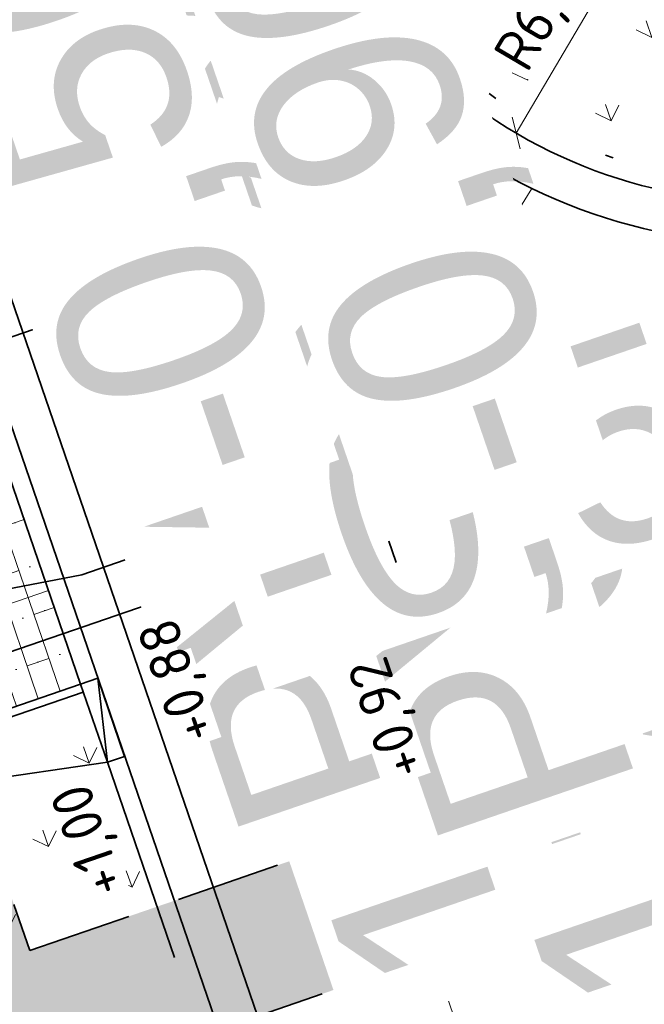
# Model space of a CAD drawing. Header units: metres. Extents: x 264779 to 275389, y 575281 to 580396.
# Tile 104 of 174: x 265392.91 to 265400.48, y 576961.93 to 576973.86. Entities that reach past the tile are written whole.
import ezdxf
from ezdxf.enums import TextEntityAlignment as Align

# ---------------------------------------------------------------- set-up
doc = ezdxf.new("R2018")
doc.units = ezdxf.units.M
doc.set_wipeout_variables(frame=1)
for name, pattern in [('AM-AS', [16, 10, -2, 2, -2]), ('B-WE-RI-HWA_HUISAANSLUITING_PVC_160-G', [20, 6.5, -1.5, 2.5, -1.5, 2.5, -1.5, 2.5, -1.5]), ('B-WE-RI-HWA_PVC_315-G', [10, 2, -1.125, 0.75, -1.125, 2, -1.125, 0.75, -1.125]), ('B-WE-RI-HWA_PVC_400-G', [10, 4, -1, 1, -1, 3]), ('B-WE-VH-KANTOPSLUITING_OPSLUITBAND_[AFMETINGEN1]-G', [10, 5.5, -0.875, 0, -0.875, 1, -0.875, 0, -0.875]), ('B-WE-VH-KANTOPSLUITING_TROTTOIRBAND_RWS_[AFMETINGEN1]-G', [10, 2.5, -1.5, 0, -1.5, 0, -1.5, 0, -1.5, 0, -1.5]), ('DASHED', [19.05, 12.7, -6.35])]:
    doc.linetypes.add(name, pattern=pattern)
for name, color, linetype, lineweight in [('N-CO-AM-AS-G', 10, 'AM-AS', 9), ('N-OI-RI-ALGEMEEN-B.O.B.-T25', 7, 'Continuous', 25), ('N-OI-RI-ALGEMEEN-INFORMATIE-T25', 7, 'Continuous', 25), ('N-OI-RI-ALGEMEEN-STROOMRICHTING-S', 7, 'Continuous', 25), ('N-OI-RI-ALGEMEEN-VERHANG-T25', 7, 'Continuous', 25), ('N-WE-GW-BERM-G', 90, 'Continuous', 35), ('N-WE-KL-TRACE-A', 7, 'Continuous', 25), ('N-WE-KL-TRACE-G', 7, 'DASHED', 35), ('N-WE-RI-ALGEMEEN-PUTNUMMER_DWA-T35', 7, 'Continuous', 35), ('N-WE-RI-ALGEMEEN-PUTNUMMER_HWA-T35', 7, 'Continuous', 35), ('N-WE-VH-GOOT_SBS-G', 40, 'Continuous', 35), ('N-WE-VH-KANTOPSLUITING_ELEMENT_VERLOOPBAND_110-220x250_190-220x160-G', 40, 'Continuous', 35), ('N-WE-VH-KANTOPSLUITING_INRITBAND_190-220x160-G', 60, 'B-WE-VH-KANTOPSLUITING_GAZONBAND_[AFMETINGEN1]-G', 35), ('N-WE-VH-KANTOPSLUITING_OPSLUITBAND_100x200-G', 60, 'B-WE-VH-KANTOPSLUITING_OPSLUITBAND_[AFMETINGEN1]-G', 35), ('N-WE-VH-KANTOPSLUITING_TROTTOIRBAND_RWS_110-220x250-G', 60, 'B-WE-VH-KANTOPSLUITING_TROTTOIRBAND_RWS_[AFMETINGEN1]-G', 35), ('N-WE-VH-KNIKLIJN_AANDUIDING-G', 30, 'Continuous', 18), ('N-WE-VH-VERHARDING_STRAATBAKSTEEN_DIKFORMAAT_HALF-G', 40, 'Continuous', 35), ('N-WE-VH-VERHARDING_STRAATBAKSTEEN_DIKFORMAAT_KEPER-G', 40, 'Continuous', 35), ('N-XX-AL-HOOGTELABEL-T25-M', 7, 'Continuous', 25), ('X-XX-AL-AANPIJLING-T25', 7, 'Continuous', 25)]:
    doc.layers.add(name, color=color, linetype=linetype, lineweight=lineweight)
for name, color, linetype, lineweight, true_color in [('N-GV-GR-GRAS_BERMKRUIDENMENGSEL-A', 7, 'Continuous', 18, 0x00a500), ('N-OI-RI-DWA_HUISAANSLUITING_PVC_160-G', 20, 'B-WE-RI-DWA_HUISAANSLUITING_PVC_160-G', 35, 0xff3f00), ('N-OI-RI-DWA_PVC_250-G', 20, 'B-WE-RI-DWA_PVC_250-G', 35, 0xff3f00), ('N-OI-RI-HWA_HUISAANSLUITING_PVC_160-G', 150, 'B-WE-RI-HWA_HUISAANSLUITING_PVC_160-G', 35, 0x007fff), ('N-OI-RI-HWA_PVC_315-G', 150, 'B-WE-RI-HWA_PVC_315-G', 35, 0x007fff), ('N-OI-RI-HWA_PVC_400-G', 150, 'B-WE-RI-HWA_PVC_400-G', 35, 0x007fff), ('N-WE-RI-DWA_RIOOLPUT_INSPECTIEPUT-S', 20, 'Continuous', 25, 0xff3f00), ('N-WE-RI-HWA_RIOOLPUT_INSPECTIEPUT-S', 150, 'Continuous', 25, 0x007fff), ('N-WE-VH-VERHARDING_STRAATBAKSTEEN_DIKFORMAAT_HALF_PAARS-BRUIN-A', 7, 'Continuous', 18, 0x66332b)]:
    doc.layers.add(name, color=color, linetype=linetype, lineweight=lineweight, true_color=true_color)
doc.layers.add('X-XX-AL-HULPLAAG-G', color=6, linetype='Continuous', lineweight=18, plot=False)
doc.layers.add('X-XX-AL-T70-250', color=210, linetype='Continuous', lineweight=70, plot=False)
doc.styles.add('NLCS-ISO', font='NLCS-ISO.ttf')
doc.styles.add('NLCS-ISO-ANNOTATIVE-T25', font='NLCS-ISO.ttf', dxfattribs={"height": 2.5})
doc.styles.add('NLCS-ISO-ANNOTATIVE-T35', font='NLCS-ISO.ttf', dxfattribs={"height": 3.5})
doc.styles.add('NLCS-ISO-M1000-T25', font='NLCS-ISO.ttf', dxfattribs={"height": 2.5})
doc.styles.get("Standard").update_dxf_attribs({"font": 'arial.ttf'})
doc.linetypes.add('B-WE-RI-DWA_HUISAANSLUITING_PVC_160-G', pattern='A,2.5,-1,[160,NLCS.shx,S=0.25,R=0,X=0,Y=0],-1.5,[160,NLCS.shx,S=0.25,R=0,X=0,Y=0],-1.5,[160,NLCS.shx,S=0.25,R=0,X=0,Y=0],-1,2.5', length=10)
doc.linetypes.add('B-WE-RI-DWA_PVC_250-G', pattern='A,6,-5.5,["O   O   O",NLCS-ISO,S=0.5,R=0,X=-2.5,Y=-0.2],-3.5,5', length=20)
doc.linetypes.add('B-WE-VH-KANTOPSLUITING_GAZONBAND_[AFMETINGEN1]-G', pattern='A,4,-3,[160,NLCS.shx,S=0.25,R=0,X=0,Y=0],-3', length=10)
doc.dimstyles.new('NLCS-ANNOTATIVE-T25-SCHRAP', dxfattribs={"dimtxt": 2.5, "dimasz": 1.4, "dimexe": 2, "dimexo": 2, "dimgap": 0.7, "dimtad": 1, "dimzin": 0, "dimtxsty": 'NLCS-ISO-ANNOTATIVE-T25', "dimblk": 'OBLIQUE', "dimcen": 2.5, "dimdle": 2, "dimclrd": 256, "dimclre": 256, "dimclrt": 256, "dimadec": 1, "dimazin": 0, "dimtfac": 1, "dimtofl": 0, "dimtmove": 1, "dimatfit": 0, "dimldrblk": 'OBLIQUE', "dimfxl": 2, "dimfxlon": 1, "dimtfillclr": 256, "dimtolj": 1, "dimtzin": 0, "dimlwd": 18, "dimlwe": 18, "dimarcsym": 0})

# ---------------------------------------------------------------- blocks, each defined once
blk = doc.blocks.new('N-SRI-PUT_HWA-SO')
at = {"ltscale": 0.99999}
blk.add_wipeout([(-2, 2), (2, 2), (2, -2), (-2, -2)], dxfattribs=at)
h = blk.add_hatch(color=256, dxfattribs=at)
h.dxf.hatch_style = 1
h.paths.add_polyline_path([(-2, 0, 1), (2, 0, 1)])
at = {"ltscale": 0.99999, "flags": 128}
blk.add_lwpolyline([(-2, -2), (2, -2), (2, 2), (-2, 2)], close=True, dxfattribs=at)
at = {"ltscale": 0.99999}
blk.add_circle((0, 0), 2, dxfattribs=at)
blk = doc.blocks.new('N-SRI-PUT_SWA-SO')
at = {"ltscale": 0.99999}
blk.add_wipeout([(-2, 2), (2, 2), (2, -2), (-2, -2)], dxfattribs=at)
h = blk.add_hatch(color=256, dxfattribs=at)
h.paths.add_polyline_path([(-2, 2), (0, 2, 0.41155), (-2, 0.018)])
h.paths.add_polyline_path([(-2, -0.018, 0.408866), (-0.018, -2), (-2, -2)])
h.paths.add_polyline_path([(2, -0.018), (2, -2), (0.018, -2, 0.408866)])
h = blk.add_hatch(color=256, dxfattribs=at)
h.paths.add_polyline_path([(0, 2, -0.41155), (2, 0.018), (2, 2)])
h.paths.add_polyline_path([(2, -0.018, -0.408866), (0.018, -2), (2, -2)])
h.paths.add_polyline_path([(-0.018, -2, -0.408866), (-2, -0.018), (-2, -2)])
at = {"ltscale": 0.99999, "flags": 128}
for points in [[(-2, 2), (2, 2), (2, -2), (-2, -2)], [(2, -2), (2, 2), (-2, 2), (-2, -2)]]:
    blk.add_lwpolyline(points, close=True, dxfattribs=at)
at = {"ltscale": 0.99999}
blk.add_circle((0, 0), 2, dxfattribs=at)
blk = doc.blocks.new('_Oblique')
at = {"color": 0, "linetype": 'ByBlock', "lineweight": -2}
blk.add_line((-0.5, -0.5), (0.5, 0.5), dxfattribs=at)
blk = doc.blocks.new('*D72')
at = {"layer": 'Defpoints', "color": 0, "transparency": 16777216}
for p in [(265401.971, 576977.658), (265398.926, 576972.489)]:
    blk.add_point(p, dxfattribs=at)
at = {"layer": 'X-XX-AL-AANPIJLING-T25', "lineweight": 18, "transparency": 16777216}
blk.add_line((265400.126, 576974.526), (265398.926, 576972.489), dxfattribs=at)
at = {"layer": 'X-XX-AL-AANPIJLING-T25', "lineweight": 18, "transparency": 16777216, "xscale": 0.28, "yscale": 0.28, "zscale": 0.28, "rotation": 239.4988126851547}
blk.add_blockref('_Oblique', (265398.926, 576972.489), dxfattribs=at)
at = {"layer": 'X-XX-AL-AANPIJLING-T25', "transparency": 16777216, "insert": (265399.289, 576973.972), "char_height": 0.5, "attachment_point": 5, "rotation": 59.4988, "style": 'NLCS-ISO-ANNOTATIVE-T25', "bg_fill": 3, "box_fill_scale": 1.1, "bg_fill_color": 256, "bg_fill_true_color": 13158600, "bg_fill_transparency": 0}
blk.add_mtext('\\A1;R6,00', dxfattribs=at)
blk = doc.blocks.new('*U156')
for p, q in [((-0.5, 0), (0, 0.11)), ((0, 0.11), (-0.5, 0.11)), ((-0.5, 0.11), (-0.5, 0)), ((0, 0), (0, 0.11)), ((-0.5, 0), (0, 0))]:
    blk.add_line(p, q)
blk = doc.blocks.new('*U163')
at = {"layer": 'N-OI-RI-ALGEMEEN-STROOMRICHTING-S', "ltscale": 0.99999}
blk.add_hatch(color=256, dxfattribs=at).paths.add_polyline_path([(-35.738, 104.066), (-33.024, 99.05), (-34.798, 98.441)])
at = {"flags": 128}
blk.add_lwpolyline([(0, 0), (-38.976, 113.494)], dxfattribs=at)
at = {"layer": 'N-OI-RI-ALGEMEEN-STROOMRICHTING-S', "ltscale": 0.99999}
blk.add_lwpolyline([(-35.738, 104.066), (-33.024, 99.05), (-34.798, 98.441)], close=True, dxfattribs=at)
at = {"layer": 'N-OI-RI-ALGEMEEN-B.O.B.-T25', "lineweight": 30, "ltscale": 0.5, "oblique": 30, "flags": 37}
for tag, p in [('+0,00', (-35.047, 103.607)), ('+0,01', (0.221, 0.903))]:
    blk.add_attdef(tag, text='', height=2.5, rotation=108.9534, dxfattribs=at).set_placement(p, align=Align.TOP_LEFT)
at = {"layer": 'N-OI-RI-ALGEMEEN-INFORMATIE-T25', "lineweight": 30, "ltscale": 0.5, "oblique": 30, "flags": 37}
blk.add_attdef('BETON%%C160', text='', height=2.5, rotation=108.9534, dxfattribs=at).set_placement((-36.304, 96.556), align=Align.TOP_RIGHT)
at = {"layer": 'N-OI-RI-ALGEMEEN-VERHANG-T25', "lineweight": 30, "ltscale": 0.5, "oblique": 30, "flags": 37}
blk.add_attdef('1:1000', text='', height=2.5, rotation=108.9534, dxfattribs=at).set_placement((-29.279, 86.804), align=Align.TOP_LEFT)
blk = doc.blocks.new('*U160')
at = {"flags": 128}
blk.add_lwpolyline([(0, 0), (331.024, 113.68)], dxfattribs=at)
at = {"layer": 'N-OI-RI-ALGEMEEN-B.O.B.-T25', "lineweight": 30, "ltscale": 0.5, "oblique": 30, "flags": 31}
for tag, p in [('+0,00', (321.573, 109.9)), ('+0,01', (-0.671, 3.432))]:
    blk.add_attdef(tag, text='', height=2.5, rotation=18.9534, dxfattribs=at).set_placement(p, align=Align.TOP_LEFT)
at = {"layer": 'N-OI-RI-ALGEMEEN-INFORMATIE-T25', "lineweight": 30, "ltscale": 0.5, "oblique": 30, "flags": 31}
blk.add_attdef('BETON%%C160', text='', height=2.5, rotation=18.9534, dxfattribs=at).set_placement((240.816, 85.849), align=Align.TOP_RIGHT)
at = {"layer": 'N-OI-RI-ALGEMEEN-VERHANG-T25', "lineweight": 30, "ltscale": 0.5, "oblique": 30, "flags": 31}
blk.add_attdef('1:1000', text='', height=2.5, rotation=18.9534, dxfattribs=at).set_placement((225.808, 77.019), align=Align.TOP_LEFT)
blk = doc.blocks.new('*U165')
at = {"flags": 128}
blk.add_lwpolyline([(0, 0), (326.295, 112.055)], dxfattribs=at)
at = {"layer": 'N-OI-RI-ALGEMEEN-B.O.B.-T25', "lineweight": 30, "ltscale": 0.5, "oblique": 30, "flags": 50}
for tag, p in [('+0,00', (311.301, 106.373)), ('+0,01', (2.656, 0.381))]:
    blk.add_attdef(tag, text='', height=2.5, rotation=18.95337, dxfattribs=at).set_placement(p, align=Align.TOP_LEFT)
at = {"layer": 'N-OI-RI-ALGEMEEN-INFORMATIE-T25', "lineweight": 30, "ltscale": 0.5, "oblique": 30, "flags": 50}
blk.add_attdef('BETON%%C160', text='', height=2.5, rotation=18.95337, dxfattribs=at).set_placement((229.596, 81.996), align=Align.TOP_RIGHT)
at = {"layer": 'N-OI-RI-ALGEMEEN-VERHANG-T25', "lineweight": 30, "ltscale": 0.5, "oblique": 30, "flags": 50}
blk.add_attdef('1:1000', text='', height=2.5, rotation=18.95337, dxfattribs=at).set_placement((218.64, 74.554), align=Align.TOP_LEFT)
blk = doc.blocks.new('*U167')
at = {"layer": 'N-OI-RI-ALGEMEEN-STROOMRICHTING-S', "ltscale": 0.99999}
blk.add_hatch(color=256, dxfattribs=at).paths.add_polyline_path([(-33.779, 98.361), (-31.065, 93.346), (-32.839, 92.737)])
at = {"flags": 128}
blk.add_lwpolyline([(0, 0), (-35.728, 104.036)], dxfattribs=at)
at = {"layer": 'N-OI-RI-ALGEMEEN-STROOMRICHTING-S', "ltscale": 0.99999}
blk.add_lwpolyline([(-33.779, 98.361), (-31.065, 93.346), (-32.839, 92.737)], close=True, dxfattribs=at)
at = {"layer": 'N-OI-RI-ALGEMEEN-B.O.B.-T25', "lineweight": 30, "ltscale": 0.5, "oblique": 30}
for tag, p in [('+0,00', (-32.203, 95.326)), ('+0,01', (-0.381, 2.656))]:
    blk.add_attdef(tag, text='', height=2.5, rotation=108.95331, dxfattribs=at).set_placement(p, align=Align.TOP_LEFT)
at = {"layer": 'N-OI-RI-ALGEMEEN-INFORMATIE-T25', "lineweight": 30, "ltscale": 0.5, "oblique": 30}
blk.add_attdef('BETON%%C160', text='', height=2.5, rotation=108.95331, dxfattribs=at).set_placement((-34.054, 90.003), align=Align.TOP_RIGHT)
at = {"layer": 'N-OI-RI-ALGEMEEN-VERHANG-T25', "lineweight": 30, "ltscale": 0.5, "oblique": 30, "flags": 63}
blk.add_attdef('1:1000', text='', height=2.5, rotation=108.95331, dxfattribs=at).set_placement((-26.803, 79.594), align=Align.TOP_LEFT)
blk = doc.blocks.new('*U168')
at = {"flags": 128}
blk.add_lwpolyline([(0, 0), (-78.276, 227.934)], dxfattribs=at)
at = {"layer": 'N-OI-RI-ALGEMEEN-B.O.B.-T25', "lineweight": 30, "ltscale": 0.5, "oblique": 30}
blk.add_attdef('+0,00', text='', height=2.5, rotation=108.95331, dxfattribs=at).set_placement((-72.567, 212.91), align=Align.TOP_LEFT)
at = {"layer": 'N-OI-RI-ALGEMEEN-B.O.B.-T25', "lineweight": 30, "ltscale": 0.5, "oblique": 30, "flags": 63}
blk.add_attdef('+0,01', text='', height=2.5, rotation=108.95331, dxfattribs=at).set_placement((-0.381, 2.656), align=Align.TOP_LEFT)
at = {"layer": 'N-OI-RI-ALGEMEEN-INFORMATIE-T25', "lineweight": 30, "ltscale": 0.5, "oblique": 30}
blk.add_attdef('BETON%%C160', text='', height=2.5, rotation=108.95331, dxfattribs=at).set_placement((-40.468, 108.672), align=Align.TOP_RIGHT)
at = {"layer": 'N-OI-RI-ALGEMEEN-VERHANG-T25', "lineweight": 30, "ltscale": 0.5, "oblique": 30}
blk.add_attdef('1:1000', text='', height=2.5, rotation=108.95331, dxfattribs=at).set_placement((-33.026, 97.715), align=Align.TOP_LEFT)
blk = doc.blocks.new('*U222')
at = {"flags": 128}
blk.add_lwpolyline([(0, 0), (-37.88, 110.302)], dxfattribs=at)
at = {"layer": 'N-OI-RI-ALGEMEEN-B.O.B.-T25', "lineweight": 30, "ltscale": 0.5, "oblique": 30, "flags": 37}
for tag, p in [('+0,00', (-33.951, 100.415)), ('+0,01', (-3.788, -0.484))]:
    blk.add_attdef(tag, text='', height=2.5, rotation=108.9534, dxfattribs=at).set_placement(p, align=Align.TOP_LEFT)
at = {"layer": 'N-OI-RI-ALGEMEEN-INFORMATIE-T25', "lineweight": 30, "ltscale": 0.5, "oblique": 30, "flags": 37}
blk.add_attdef('BETON%%C160', text='', height=2.5, rotation=108.9534, dxfattribs=at).set_placement((-35.756, 94.96), align=Align.TOP_RIGHT)
at = {"layer": 'N-OI-RI-ALGEMEEN-VERHANG-T25', "lineweight": 30, "ltscale": 0.5, "oblique": 30, "flags": 37}
blk.add_attdef('1:1000', text='', height=2.5, rotation=108.9534, dxfattribs=at).set_placement((-28.731, 85.208), align=Align.TOP_LEFT)

msp = doc.modelspace()

# ---------------------------------------------------------------- hatches: boundary and pattern name
at = {"layer": 'N-GV-GR-GRAS_BERMKRUIDENMENGSEL-A'}
h = msp.add_hatch(dxfattribs=at)
h.set_pattern_fill('AGR-KRUIDEN', color=256, scale=0.5625, pattern_type=2)
h.set_pattern_definition([(109.0885258, (229946.4539, 679547.0011), (-1.011904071, 0.491604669), [0.2109375, -1.380052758]), (64.0885258, (229946.4539, 679547.0011), (-1.011904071, 0.491604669), [0.2109375, -0.9140625]), (154.0885258, (229946.4539, 679547.0011), (-0.491604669, -1.011904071), [0.2109375, -0.9140625])])
h.paths.add_polyline_path([(265397.099, 576989.442, 0.375101), (265394.231, 576982.402), (265396.504, 576975.781, 0.375101), (265403.093, 576971.988)])
h = msp.add_hatch(dxfattribs=at)
h.set_pattern_fill('AGR-KRUIDEN', color=256, scale=0.5625, pattern_type=2)
h.set_pattern_definition([(109.0885258, (229914.3934, 679545.4676), (-1.011904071, 0.491604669), [0.2109375, -1.380052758]), (64.0885258, (229914.3934, 679545.4676), (-1.011904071, 0.491604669), [0.2109375, -0.9140625]), (154.0885258, (229914.3934, 679545.4676), (-0.491604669, -1.011904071), [0.2109375, -0.9140625])])
h.paths.add_polyline_path([(265393.68, 576965.717), (265394.654, 576962.88), (265390.133, 576961.328), (265389.159, 576964.165)])
at = {"layer": 'N-WE-KL-TRACE-A'}
h = msp.add_hatch(dxfattribs=at)
h.set_pattern_fill('DOTS', color=256, scale=0.5, angle=-0.069)
h.set_pattern_definition([(19.019479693, (53607.36198, 115305.85214), (0.02330677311, 0.175950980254), [0, -0.15875])])
h.paths.add_polyline_path([(265327.755, 576975.274), (265328.284, 576973.732), (265330.649, 576974.544), (265330.811, 576974.071), (265328.447, 576973.259), (265331.026, 576965.75), (265333.39, 576966.562), (265333.553, 576966.089), (265330.715, 576965.115), (265327.282, 576975.112), (265302.25, 576966.515), (265296.331, 576983.937), (265248.543, 576967.444), (265253.844, 576952.084), (265253.371, 576951.921), (265248.07, 576967.281), (265234.364, 576962.551), (265234.2, 576963.023), (265259.96, 576971.913), (265257.072, 576980.279), (265257.545, 576980.442), (265260.432, 576972.076), (265286.9, 576981.211), (265284.013, 576989.577), (265284.486, 576989.74), (265287.373, 576981.374), (265296.17, 576984.41), (265285.353, 577016.246), (265286.915, 577016.777), (265303.28, 576968.613), (265380.151, 576995.012), (265363.785, 577042.669), (265365.346, 577043.205), (265374.891, 577015.41), (265455.352, 577043.041), (265455.888, 577041.481), (265375.427, 577013.849), (265382.777, 576992.446), (265464.49, 577020.508), (265464.652, 577020.035), (265462.288, 577019.223), (265464.867, 577011.713), (265467.231, 577012.525), (265467.393, 577012.052), (265464.556, 577011.078), (265461.815, 577019.06), (265382.94, 576991.973), (265393.03, 576962.587), (265427.338, 576974.369), (265424.627, 576982.267), (265426.188, 576982.803), (265428.899, 576974.905), (265473.51, 576990.225), (265474.05, 576988.666), (265393.566, 576961.027), (265400.927, 576939.596), (265399.367, 576939.06), (265392.005, 576960.491), (265390.587, 576960.004), (265390.051, 576961.564), (265391.47, 576962.051), (265380.687, 576993.452), (265356.28, 576985.07), (265359.713, 576975.073), (265356.876, 576974.099), (265356.713, 576974.571), (265359.078, 576975.383), (265356.499, 576982.893), (265354.134, 576982.081), (265353.972, 576982.554), (265356.336, 576983.366), (265355.807, 576984.907)])
at = {"layer": 'N-WE-VH-VERHARDING_STRAATBAKSTEEN_DIKFORMAAT_HALF_PAARS-BRUIN-A'}
h = msp.add_hatch(dxfattribs=at)
h.set_pattern_fill('AVH-SBS_DIKFORMAAT_HALFST', color=256, scale=28.125, angle=269.8649, pattern_type=2)
h.set_pattern_definition([(288.953399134, (726571.74627, 364087.70312), (0.26600148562, 0.09134972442), []), (18.95339913, (726572.1117, 364086.6391), (-0.3653988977, 1.0640059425), [0.28125, -0.28125]), (18.95339913, (726572.195, 364087.2625), (-0.3653988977, 1.0640059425), [0.28125, -0.28125]), (288.95339913, (726572.062, 364087.2168), (0.5320029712, 0.18269944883), [0, -0.5625, 0, 0, 0]), (288.95339913, (726572.328, 364087.30815), (0.5320029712, 0.18269944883), [0, -0.5625, 0, 0, 0])])
h.paths.add_polyline_path([(265387.272, 576969.967), (265389.221, 576964.292), (265393.647, 576965.812), (265391.699, 576971.487)])

# ---------------------------------------------------------------- linework, layer by layer
at = {"layer": 'N-CO-AM-AS-G'}
for points in [[(265405.343, 576940.901), (265370.035, 577043.713)], [(265380.866, 577012.175), (265447.78, 577035.154), (265463.208, 576990.23), (265396.294, 576967.25)]]:
    msp.add_lwpolyline(points, dxfattribs=at)
at = {"layer": 'N-OI-RI-DWA_HUISAANSLUITING_PVC_160-G', "flags": 128}
for points in [[(265388.368, 576968.493), (265396.14, 576971.162)], [(265389.537, 576965.088), (265397.309, 576967.757)]]:
    msp.add_lwpolyline(points, dxfattribs=at)
at = {"layer": 'N-OI-RI-HWA_HUISAANSLUITING_PVC_160-G', "flags": 128}
msp.add_lwpolyline([(265393.655, 576971.472), (265388.011, 576969.533)], dxfattribs=at)
at = {"layer": 'N-WE-GW-BERM-G', "flags": 128}
msp.add_lwpolyline([(265389.159, 576964.165), (265393.972, 576964.866)], dxfattribs=at)
at = {"layer": 'N-WE-KL-TRACE-G', "ltscale": 0.1}
for points in [[(265461.815, 577019.06), (265382.94, 576991.973), (265393.03, 576962.587), (265427.338, 576974.369)], [(265474.05, 576988.666), (265393.566, 576961.027)]]:
    msp.add_lwpolyline(points, dxfattribs=at)
at = {"layer": 'N-WE-VH-GOOT_SBS-G', "flags": 128}
msp.add_lwpolyline([(265404.082, 576971.511), (265455.154, 576989.05, 0.414214), (265459.191, 576997.309), (265456.917, 577003.929, 0.414214), (265448.658, 577007.966), (265397.586, 576990.427, 0.414214), (265393.55, 576982.168), (265395.823, 576975.547, 0.414214)], format="xyb", close=True, dxfattribs=at)
msp.add_lwpolyline([(265448.821, 577007.493), (265397.749, 576989.954, 0.414214), (265394.023, 576982.33), (265396.296, 576975.71, 0.414214), (265403.92, 576971.984), (265454.992, 576989.523, 0.414214), (265458.718, 576997.146), (265456.444, 577003.767, 0.414214), (265448.821, 577007.493)], format="xyb", dxfattribs=at)
at = {"layer": 'N-WE-VH-KANTOPSLUITING_INRITBAND_190-220x160-G', "flags": 128}
msp.add_lwpolyline([(265393.647, 576965.812), (265391.699, 576971.487)], dxfattribs=at)
at = {"layer": 'N-WE-VH-KANTOPSLUITING_OPSLUITBAND_100x200-G', "flags": 128}
msp.add_lwpolyline([(265393.68, 576965.717), (265389.159, 576964.165), (265387.145, 576970.029), (265391.666, 576971.581)], dxfattribs=at)
at = {"layer": 'N-WE-VH-KANTOPSLUITING_TROTTOIRBAND_RWS_110-220x250-G', "ltscale": 0.99999, "flags": 128}
msp.add_lwpolyline([(265403.848, 576972.192), (265454.921, 576989.731, 0.414214), (265458.51, 576997.075), (265456.236, 577003.695, 0.414214), (265448.892, 577007.285), (265397.82, 576989.746, 0.414214), (265394.231, 576982.402), (265396.504, 576975.781, 0.414214)], format="xyb", close=True, dxfattribs=at)
msp.add_lwpolyline([(265393.972, 576964.866), (265397.561, 576954.416)], dxfattribs=at)
at = {"layer": 'N-WE-VH-KNIKLIJN_AANDUIDING-G', "ltscale": 0.75}
for points in [[(265399.117, 576971.819), (265396.294, 576967.25)], [(265401.328, 576965.38), (265396.294, 576967.25)]]:
    msp.add_lwpolyline(points, dxfattribs=at)
at = {"layer": 'N-WE-VH-VERHARDING_STRAATBAKSTEEN_DIKFORMAAT_HALF-G', "flags": 128}
msp.add_lwpolyline([(265393.647, 576965.812), (265389.221, 576964.292), (265387.272, 576969.967), (265391.699, 576971.487)], dxfattribs=at)
at = {"layer": 'N-WE-VH-VERHARDING_STRAATBAKSTEEN_DIKFORMAAT_KEPER-G', "flags": 128}
for points in [[(265367.907, 577042.982), (265383.61, 576997.257, -0.414214), (265379.573, 576988.999), (265354.693, 576980.454), (265356.155, 576976.198), (265381.035, 576984.743, -0.414214), (265389.294, 576980.706), (265403.405, 576939.617), (265407.661, 576941.079), (265401.02, 576960.415, -0.414214), (265405.057, 576968.674), (265465.114, 576989.298), (265459.755, 577004.904, -0.414214), (265463.791, 577013.162), (265466.672, 577014.152), (265465.211, 577018.408), (265462.329, 577017.418, -0.414214), (265454.071, 577021.455), (265448.711, 577037.06), (265388.654, 577016.436, -0.414214), (265380.395, 577020.472), (265372.163, 577044.444)], [(265404.082, 576971.511), (265455.154, 576989.05, 0.414214), (265459.191, 576997.309), (265456.917, 577003.929, 0.414214), (265448.658, 577007.966), (265397.586, 576990.427, 0.414214), (265393.55, 576982.168), (265395.823, 576975.547, 0.414214)]]:
    msp.add_lwpolyline(points, format="xyb", close=True, dxfattribs=at)
at = {"layer": 'X-XX-AL-HULPLAAG-G'}
for points in [[(265407.661, 576941.079), (265370.814, 577048.373)], [(265403.215, 576940.17), (265366.558, 577046.911)]]:
    msp.add_lwpolyline(points, dxfattribs=at)
at = {"layer": 'X-XX-AL-HULPLAAG-G', "flags": 128}
msp.add_lwpolyline([(265378.676, 576961.94), (265393.258, 576966.947)], dxfattribs=at)
at = {"layer": 'X-XX-AL-T70-250'}
msp.add_circle((265396.294, 576967.25), 0.3, dxfattribs=at)

# ---------------------------------------------------------------- block references
at = {"layer": 'N-WE-VH-KANTOPSLUITING_ELEMENT_VERLOOPBAND_110-220x250_190-220x160-G', "xscale": -1.999999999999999, "yscale": 2, "zscale": 2, "rotation": 108.9533991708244}
msp.add_blockref('*U156', (265394.18, 576964.938), dxfattribs=at)

# ---------------------------------------------------------------- next in the draw order: block references
at = {"layer": 'N-WE-RI-DWA_RIOOLPUT_INSPECTIEPUT-S', "xscale": 0.2, "yscale": 0.2, "zscale": 0.2, "rotation": 288.9533991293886}
msp.add_blockref('N-SRI-PUT_SWA-SO', (265397.601, 576966.906), dxfattribs=at)
at = {"layer": 'N-WE-RI-HWA_RIOOLPUT_INSPECTIEPUT-S', "xscale": 0.2000000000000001, "yscale": 0.2000000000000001, "zscale": 0.2000000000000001, "rotation": 198.9533991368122}
msp.add_blockref('N-SRI-PUT_HWA-SO', (265394.986, 576967.594), dxfattribs=at)

# ---------------------------------------------------------------- next in the draw order: dimensions: what is measured, and where the dimension line sits
at = {"layer": 'X-XX-AL-AANPIJLING-T25'}
dim = msp.add_radius_dim(center=(265401.971, 576977.658), mpoint=(265398.926, 576972.489), dimstyle='NLCS-ANNOTATIVE-T25-SCHRAP', override={"dimtfill": 1}, dxfattribs=at)
dim.commit()
dim.dimension.update_dxf_attribs({"geometry": '*D72', "text_midpoint": (265399.668, 576973.749), "dimtype": 164})

# ---------------------------------------------------------------- next in the draw order: linework, layer by layer
at = {"layer": 'N-OI-RI-HWA_HUISAANSLUITING_PVC_160-G', "flags": 128}
msp.add_lwpolyline([(265394.608, 576967.464), (265393.662, 576967.139), (265390.126, 576966.453), (265389.18, 576966.128)], dxfattribs=at)

# ---------------------------------------------------------------- next in the draw order: block references
at = {"layer": 'N-OI-RI-HWA_PVC_315-G'}
ref = msp.add_blockref('*U163', (265402.911, 576944.517), dxfattribs=dict(at, xscale=0.2, yscale=0.2, zscale=0.2))
lines = msp.add_mtext('1:1000', dxfattribs={"layer": 'N-OI-RI-ALGEMEEN-VERHANG-T25', "ltscale": 0.5, "insert": (265397.055, 576961.878), "char_height": 2.5, "attachment_point": 1, "rotation": 108.9534, "bg_fill": 3, "box_fill_scale": 1.1, "bg_fill_color": 256, "bg_fill_transparency": 0})
ref.add_attrib('1:1000', '', (265397.055, 576961.878)).embed_mtext(lines)
lines = msp.add_mtext('-0,50', dxfattribs={"layer": 'N-OI-RI-ALGEMEEN-B.O.B.-T25', "ltscale": 0.5, "insert": (265395.902, 576965.238), "char_height": 2.5, "attachment_point": 1, "rotation": 108.9534, "bg_fill": 3, "box_fill_scale": 1.1, "bg_fill_color": 256, "bg_fill_transparency": 0})
ref.add_attrib('+0,00', '', (265395.902, 576965.238)).embed_mtext(lines)
lines = msp.add_mtext('PVC %%C315', dxfattribs={"layer": 'N-OI-RI-ALGEMEEN-INFORMATIE-T25', "ltscale": 0.5, "insert": (265395.65, 576963.828), "char_height": 2.5, "attachment_point": 1, "rotation": 108.9534, "bg_fill": 3, "box_fill_scale": 1.1, "bg_fill_color": 256, "bg_fill_transparency": 0})
ref.add_attrib('BETON%%C160', '', (265395.65, 576963.828)).embed_mtext(lines)

# ---------------------------------------------------------------- next in the draw order: texts
at = {"layer": 'N-WE-RI-ALGEMEEN-PUTNUMMER_DWA-T35', "insert": (265399.866, 576965.785), "char_height": 0.7, "width": 0.7, "attachment_point": 5, "rotation": 19.0885, "style": 'NLCS-ISO-ANNOTATIVE-T35', "bg_fill": 3, "box_fill_scale": 1.1, "bg_fill_color": 256, "bg_fill_true_color": 13158600, "bg_fill_transparency": 0}
msp.add_mtext('{\\LD04\\P\\H0.71429x;\\l+0,90}', dxfattribs=at)

# ---------------------------------------------------------------- next in the draw order: block references
at = {"layer": 'N-OI-RI-DWA_PVC_250-G'}
ref = msp.add_blockref('*U165', (265397.98, 576967.036), dxfattribs=dict(at, xscale=0.2, yscale=0.2, zscale=0.2))
lines = msp.add_mtext('-0,63', dxfattribs={"layer": 'N-OI-RI-ALGEMEEN-B.O.B.-T25', "ltscale": 0.5, "insert": (265398.511, 576967.112), "char_height": 2.5, "attachment_point": 1, "rotation": 18.9534, "bg_fill": 3, "box_fill_scale": 1.1, "bg_fill_color": 256, "bg_fill_transparency": 0})
ref.add_attrib('+0,01', '', (265398.511, 576967.112)).embed_mtext(lines)
ref = msp.add_blockref('*U167', (265404.877, 576945.721, 0.78), dxfattribs=dict(at, xscale=0.2, yscale=0.2, zscale=0.2))
lines = msp.add_mtext('1:250', dxfattribs={"layer": 'N-OI-RI-ALGEMEEN-VERHANG-T25', "ltscale": 0.5, "insert": (265399.516, 576961.64, 0.78), "char_height": 2.5, "attachment_point": 1, "rotation": 108.9533, "bg_fill": 3, "box_fill_scale": 1.1, "bg_fill_color": 256, "bg_fill_transparency": 0})
ref.add_attrib('1:1000', '', (265399.516, 576961.64, 0.78)).embed_mtext(lines)
lines = msp.add_mtext('-0,45', dxfattribs={"layer": 'N-OI-RI-ALGEMEEN-B.O.B.-T25', "ltscale": 0.5, "insert": (265398.436, 576964.786, 0.78), "char_height": 2.5, "attachment_point": 1, "rotation": 108.9533, "bg_fill": 3, "box_fill_scale": 1.1, "bg_fill_color": 256, "bg_fill_transparency": 0})
ref.add_attrib('+0,00', '', (265398.436, 576964.786, 0.78)).embed_mtext(lines)
lines = msp.add_mtext('PVC %%C250', dxfattribs={"layer": 'N-OI-RI-ALGEMEEN-INFORMATIE-T25', "ltscale": 0.5, "insert": (265398.066, 576963.721, 0.78), "char_height": 2.5, "attachment_point": 1, "rotation": 108.9533, "bg_fill": 3, "box_fill_scale": 1.1, "bg_fill_color": 256, "bg_fill_transparency": 0})
ref.add_attrib('BETON%%C160', '', (265398.066, 576963.721, 0.78)).embed_mtext(lines)
at = {"layer": 'N-OI-RI-HWA_PVC_400-G'}
ref = msp.add_blockref('*U160', (265395.364, 576967.724), dxfattribs=dict(at, xscale=0.2, yscale=0.2, zscale=0.2))
lines = msp.add_mtext('-0,50', dxfattribs={"layer": 'N-OI-RI-ALGEMEEN-B.O.B.-T25', "ltscale": 0.5, "insert": (265395.23, 576968.41), "char_height": 2.5, "attachment_point": 1, "rotation": 18.9534, "bg_fill": 3, "box_fill_scale": 1.1, "bg_fill_color": 256, "bg_fill_transparency": 0})
ref.add_attrib('+0,01', '', (265395.23, 576968.41)).embed_mtext(lines)

# ---------------------------------------------------------------- next in the draw order: texts
at = {"layer": 'N-WE-RI-ALGEMEEN-PUTNUMMER_HWA-T35', "insert": (265395.441, 576969.759), "char_height": 0.7, "width": 0.7, "attachment_point": 5, "rotation": 19.0885, "style": 'NLCS-ISO-ANNOTATIVE-T35', "bg_fill": 3, "box_fill_scale": 1.1, "bg_fill_color": 256, "bg_fill_true_color": 13158600, "bg_fill_transparency": 0}
msp.add_mtext('{\\LH13\\P\\H0.71429x;\\l+0,90}', dxfattribs=at)

# ---------------------------------------------------------------- next in the draw order: linework, layer by layer
at = {"layer": 'N-WE-VH-GOOT_SBS-G', "flags": 128}
msp.add_lwpolyline([(265356.317, 576975.725), (265381.197, 576984.27, -0.414214), (265388.821, 576980.544), (265402.932, 576939.454), (265403.405, 576939.617), (265389.294, 576980.706, 0.414214), (265381.035, 576984.743), (265356.155, 576976.198)], format="xyb", close=True, dxfattribs=at)

# ---------------------------------------------------------------- next in the draw order: block references
at = {"layer": 'N-OI-RI-DWA_PVC_250-G'}
ref = msp.add_blockref('*U168', (265397.471, 576967.285), dxfattribs=dict(at, xscale=0.2, yscale=0.2, zscale=0.2))
lines = msp.add_mtext('-0,90', dxfattribs={"layer": 'N-OI-RI-ALGEMEEN-B.O.B.-T25', "ltscale": 0.5, "insert": (265397.395, 576967.816), "char_height": 2.5, "attachment_point": 1, "rotation": 108.9533, "bg_fill": 3, "box_fill_scale": 1.1, "bg_fill_color": 256, "bg_fill_transparency": 0})
ref.add_attrib('+0,01', '', (265397.395, 576967.816)).embed_mtext(lines)
at = {"layer": 'N-OI-RI-HWA_PVC_315-G'}
ref = msp.add_blockref('*U222', (265394.856, 576967.972), dxfattribs=dict(at, xscale=0.2, yscale=0.2, zscale=0.2))
lines = msp.add_mtext('-0,50', dxfattribs={"layer": 'N-OI-RI-ALGEMEEN-B.O.B.-T25', "ltscale": 0.5, "insert": (265394.099, 576967.876), "char_height": 2.5, "attachment_point": 1, "rotation": 108.9534, "bg_fill": 3, "box_fill_scale": 1.1, "bg_fill_color": 256, "bg_fill_transparency": 0})
ref.add_attrib('+0,01', '', (265394.099, 576967.876)).embed_mtext(lines)

# ---------------------------------------------------------------- next in the draw order: texts
at = {"layer": 'N-XX-AL-HOOGTELABEL-T25-M', "char_height": 0.5, "width": 1.04288, "attachment_point": 1, "rotation": 108.9534, "style": 'NLCS-ISO-M1000-T25', "bg_fill": 3, "box_fill_scale": 1.1, "bg_fill_color": 256, "bg_fill_transparency": 0}
for s, insert in [('+0,88', (265394.817, 576965.041)), ('+0,92', (265397.354, 576964.609)), ('+1,00', (265393.713, 576963.177))]:
    msp.add_mtext(s, dxfattribs=dict(at, insert=insert))

doc.saveas('drawing.dxf')
